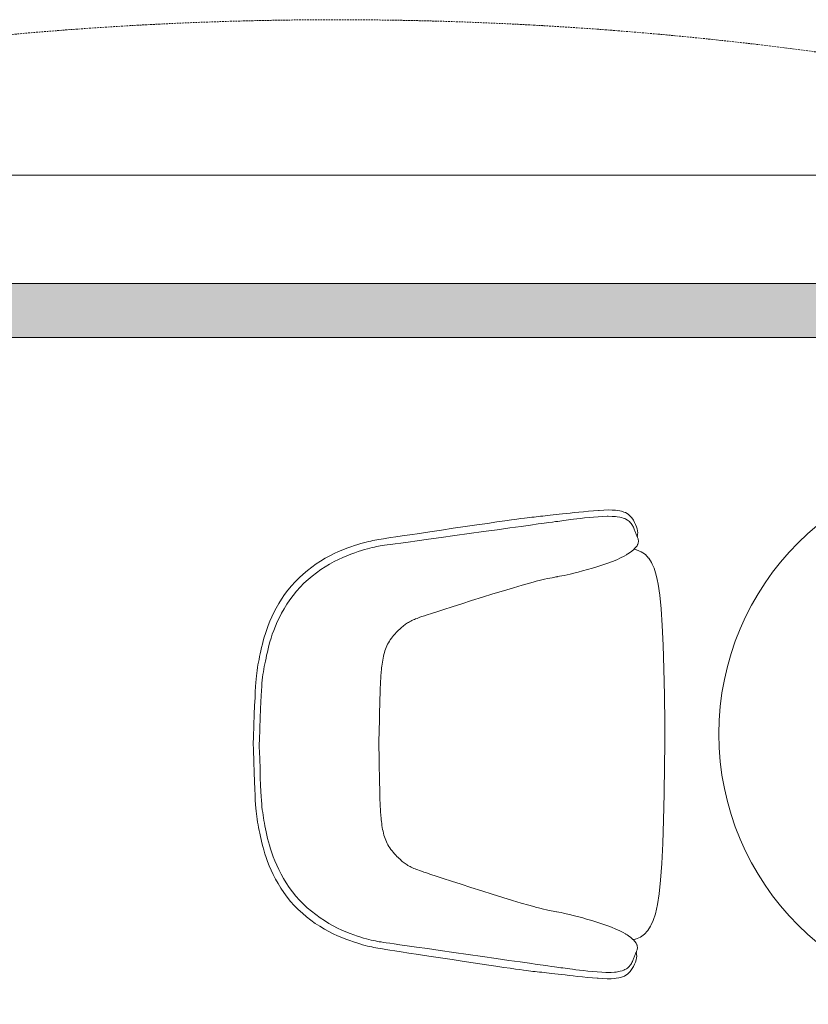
# Model space of a CAD drawing. Header units: millimetres. Extents: x -750 to 72845, y -24282 to 18874.
# Tile 89 of 154: x 62453 to 63565, y 17133 to 18521. Entities that reach past the tile are written whole.
import ezdxf

# ---------------------------------------------------------------- set-up
doc = ezdxf.new("R2010")
doc.units = ezdxf.units.MM
doc.header["$MEASUREMENT"] = 0
doc.linetypes.add('HIDDENX2', pattern=[0.75, 0.5, -0.25])
doc.layers.add('IRISH HOUSE_HYD AIRPORT_DRAINAGE LAYOUT 1$0$GREY SCALE', color=8, linetype='Continuous')
for name, color, linetype, lineweight in [('IRISH HOUSE_HYD AIRPORT_DRAINAGE LAYOUT 1$0$GREYSCALE', 8, 'Continuous', 0), ('M-MEP-ELLG-CABLE', 146, 'HIDDENX2', 20), ('M-MEP-ELPR-EQUIP', 6, 'Continuous', 20)]:
    doc.layers.add(name, color=color, linetype=linetype, lineweight=lineweight)

# ---------------------------------------------------------------- blocks, each defined once
blk = doc.blocks.new('IRISH HOUSE_HYD AIRPORT_DRAINAGE LAYOUT 1$0$FLOOR PLAN')
at = {"layer": 'IRISH HOUSE_HYD AIRPORT_DRAINAGE LAYOUT 1$0$GREYSCALE', "lineweight": 0, "ltscale": 0.25}
h = blk.add_hatch(color=8, dxfattribs=at)
h.dxf.hatch_style = 1
h.paths.add_polyline_path([(6935.6, 18149.4), (21163.6, 18149.4), (21163.6, 18073.2), (6935.6, 18073.2)])
at = {"layer": 'IRISH HOUSE_HYD AIRPORT_DRAINAGE LAYOUT 1$0$GREYSCALE', "color": 8, "lineweight": 0, "ltscale": 0.2}
blk.add_line((21163.6, 18301.8), (1808.8, 18301.8), dxfattribs=at)
at = {"layer": 'IRISH HOUSE_HYD AIRPORT_DRAINAGE LAYOUT 1$0$GREYSCALE', "color": 8, "lineweight": 0, "ltscale": 0.25}
for p, q in [((21163.6, 18149.4), (1806, 18149.4)), ((6935.6, 18149.4), (21163.6, 18149.4)), ((8543.7, 18149.4), (21163.6, 18149.4)), ((21163.6, 18073.2), (6935.6, 18073.2))]:
    blk.add_line(p, q, dxfattribs=at)
at = {"layer": 'IRISH HOUSE_HYD AIRPORT_DRAINAGE LAYOUT 1$0$GREYSCALE', "color": 8, "lineweight": 0}
for p, q in [((13178.4, 17820.1), (13181.4, 17820.5)), ((13181.4, 17820.5), (13184.4, 17820.8)), ((13184.4, 17820.8), (13187.5, 17821.1)), ((13187.5, 17821.1), (13190.7, 17821.5)), ((13190.7, 17821.5), (13194, 17821.8)), ((13194, 17821.8), (13197.5, 17822.2)), ((13197.5, 17822.2), (13201.2, 17822.6)), ((13201.2, 17822.6), (13205.1, 17823)), ((13205.1, 17823), (13209.3, 17823.5)), ((13209.3, 17823.5), (13213.8, 17824)), ((13213.8, 17824), (13218.5, 17824.5)), ((13218.5, 17824.5), (13223.7, 17825)), ((13223.7, 17825), (13229.2, 17825.6)), ((13229.2, 17825.6), (13235.1, 17826.3)), ((13235.1, 17826.3), (13241.4, 17826.9)), ((13241.4, 17826.9), (13248.1, 17827.6)), ((13248.1, 17827.6), (13255.1, 17828.3)), ((13255.1, 17828.3), (13262.1, 17828.9)), ((13262.1, 17828.9), (13269, 17829.4)), ((13268.9, 17820.5), (13262.3, 17820)), ((13275.3, 17820.9), (13268.9, 17820.5)), ((13269, 17829.4), (13270.1, 17829.5)), ((13270.1, 17829.5), (13276.8, 17829.9)), ((13281.2, 17821.1), (13275.3, 17820.9)), ((13276.8, 17829.9), (13282.9, 17830.1)), ((13282.9, 17821.1), (13281.2, 17821.1)), ((13282.9, 17830.1), (13288.4, 17830)), ((13288.5, 17821), (13282.9, 17821.1)), ((13288.4, 17830), (13293, 17829.7)), ((13293.3, 17820.7), (13288.5, 17821)), ((13293, 17829.7), (13295.4, 17829.5)), ((13295.4, 17820.5), (13293.3, 17820.7)), ((13295.4, 17829.5), (13299.3, 17828.8)), ((13299.3, 17819.8), (13295.4, 17820.5)), ((13299.3, 17828.8), (13301.8, 17828.2)), ((13301.8, 17828.2), (13304.7, 17827.2)), ((13304.7, 17827.2), (13307.1, 17826.3)), ((13307.1, 17826.3), (13309.4, 17824.9)), ((13309.4, 17824.9), (13311.4, 17823.7)), ((13311.4, 17823.7), (13313.5, 17821.9)), ((13313.5, 17821.9), (13315.5, 17819.6)), ((13064.5, 17804.2), (13081.3, 17806.6)), ((13081.3, 17806.6), (13097.5, 17809)), ((13097.5, 17809), (13112.6, 17811.2)), ((13112.6, 17811.2), (13126, 17813.2)), ((13126, 17813.2), (13137.2, 17814.8)), ((13137.2, 17814.8), (13146.4, 17816)), ((13160.3, 17807), (13144.4, 17804.8)), ((13146.4, 17816), (13153.9, 17817.1)), ((13153.9, 17817.1), (13159.9, 17817.9)), ((13159.9, 17817.9), (13164.8, 17818.5)), ((13173.4, 17808.8), (13160.3, 17807)), ((13164.8, 17818.5), (13168.8, 17819)), ((13168.8, 17819), (13172.2, 17819.4)), ((13172.2, 17819.4), (13175.3, 17819.8)), ((13184, 17810.3), (13173.4, 17808.8)), ((13175.3, 17819.8), (13178.4, 17820.1)), ((13192.5, 17811.4), (13184, 17810.3)), ((13199.2, 17812.3), (13192.5, 17811.4)), ((13204.4, 17813), (13199.2, 17812.3)), ((13208.5, 17813.6), (13204.4, 17813)), ((13211.9, 17814), (13208.5, 17813.6)), ((13214.8, 17814.4), (13211.9, 17814)), ((13217.6, 17814.8), (13214.8, 17814.4)), ((13220.5, 17815.2), (13217.6, 17814.8)), ((13223.5, 17815.6), (13220.5, 17815.2)), ((13226.7, 17816), (13223.5, 17815.6)), ((13230.2, 17816.5), (13226.7, 17816)), ((13234.1, 17817), (13230.2, 17816.5)), ((13238.6, 17817.6), (13234.1, 17817)), ((13243.7, 17818.1), (13238.6, 17817.6)), ((13249.5, 17818.8), (13243.7, 17818.1)), ((13255.8, 17819.4), (13249.5, 17818.8)), ((13262.3, 17820), (13255.8, 17819.4)), ((13301.4, 17819.4), (13299.3, 17819.8)), ((13303.8, 17818.6), (13301.4, 17819.4)), ((13306.3, 17817.9), (13303.8, 17818.6)), ((13307.9, 17817.1), (13306.3, 17817.9)), ((13310.2, 17815.8), (13307.9, 17817.1)), ((13311.6, 17814.9), (13310.2, 17815.8)), ((13312.9, 17813.8), (13311.6, 17814.9)), ((13313.9, 17812.6), (13312.9, 17813.8)), ((13315.3, 17811.1), (13313.9, 17812.6)), ((13316.2, 17809.8), (13315.3, 17811.1)), ((13315.5, 17819.6), (13317.4, 17816.9)), ((13317, 17808.4), (13316.2, 17809.8)), ((13317.7, 17807.1), (13317, 17808.4)), ((13317.4, 17816.9), (13318.3, 17815.5)), ((13318.3, 17805.7), (13317.7, 17807.1)), ((13318.3, 17815.5), (13320, 17812.6)), ((13320, 17812.6), (13321.5, 17809.5)), ((13321.5, 17809.5), (13322.7, 17806.4)), ((12983.7, 17792.2), (12992.6, 17793.5)), ((12992.6, 17793.5), (13003.5, 17795.2)), ((13003.5, 17795.2), (13016.7, 17797.1)), ((13016.7, 17797.1), (13031.6, 17799.3)), ((13031.6, 17799.3), (13047.8, 17801.7)), ((13066.8, 17794), (13047.4, 17791.3)), ((13047.8, 17801.7), (13064.5, 17804.2)), ((13086.9, 17796.8), (13066.8, 17794)), ((13107, 17799.6), (13086.9, 17796.8)), ((13126.4, 17802.3), (13107, 17799.6)), ((13144.4, 17804.8), (13126.4, 17802.3)), ((13318.9, 17804.3), (13318.3, 17805.7)), ((13319.4, 17803), (13318.9, 17804.3)), ((13319.9, 17801.8), (13319.4, 17803)), ((13320.5, 17800.6), (13319.9, 17801.8)), ((13321, 17799.4), (13320.5, 17800.6)), ((13321.4, 17798.2), (13321, 17799.4)), ((13321.9, 17797), (13321.4, 17798.2)), ((13322.4, 17795.8), (13321.9, 17797)), ((13322.9, 17794.7), (13322.4, 17795.8)), ((13322.7, 17806.4), (13323.7, 17803.4)), ((13323.4, 17793.5), (13322.9, 17794.7)), ((13323.9, 17792.3), (13323.4, 17793.5)), ((13323.9, 17794.3), (13323.5, 17793.3)), ((13323.7, 17803.4), (13324.3, 17800.5)), ((13324.3, 17795.9), (13323.9, 17794.3)), ((13324.3, 17800.5), (13324.5, 17798)), ((13324.5, 17798), (13324.3, 17795.9)), ((12920, 17778.1), (12925.1, 17779.9)), ((12925.1, 17779.9), (12929.9, 17781.4)), ((12929.9, 17781.4), (12934.2, 17782.7)), ((12934.2, 17782.7), (12938.1, 17783.8)), ((12938.1, 17783.8), (12941.8, 17784.7)), ((12941.8, 17784.7), (12945.1, 17785.6)), ((12945.1, 17785.6), (12948.2, 17786.3)), ((12948.2, 17786.3), (12951.2, 17786.9)), ((12951.2, 17786.9), (12954, 17787.4)), ((12954, 17787.4), (12956.8, 17787.9)), ((12958.9, 17778.9), (12956.2, 17778.4)), ((12956.8, 17787.9), (12959.6, 17788.4)), ((12961.7, 17779.4), (12958.9, 17778.9)), ((12959.6, 17788.4), (12962.7, 17789)), ((12964.4, 17779.8), (12961.7, 17779.4)), ((12962.7, 17789), (12966.3, 17789.6)), ((12967.5, 17780.3), (12964.4, 17779.8)), ((12966.3, 17789.6), (12970.9, 17790.3)), ((12971.3, 17780.8), (12967.5, 17780.3)), ((12970.9, 17790.3), (12976.5, 17791.1)), ((12976.2, 17781.5), (12971.3, 17780.8)), ((12982.6, 17782.3), (12976.2, 17781.5)), ((12976.5, 17791.1), (12983.7, 17792.2)), ((12990.7, 17783.5), (12982.6, 17782.3)), ((13001, 17784.9), (12990.7, 17783.5)), ((13013.8, 17786.6), (13001, 17784.9)), ((13029.6, 17788.8), (13013.8, 17786.6)), ((13047.4, 17791.3), (13029.6, 17788.8)), ((13321.8, 17777.4), (13323.5, 17779.7)), ((13323.5, 17779.7), (13323.9, 17780.6)), ((13324.3, 17791.1), (13323.9, 17792.3)), ((13323.9, 17780.6), (13324.2, 17781.2)), ((13324.2, 17781.2), (13324.5, 17781.8)), ((13324.9, 17789.2), (13324.3, 17791.1)), ((13324.5, 17781.8), (13324.9, 17782.8)), ((13325.2, 17788.1), (13324.9, 17789.2)), ((13324.9, 17782.8), (13325.1, 17783.8)), ((13325.1, 17783.8), (13325.4, 17785.8)), ((13325.4, 17786.9), (13325.2, 17788.1)), ((13325.4, 17785.8), (13325.4, 17786.9)), ((12884, 17761.9), (12890.4, 17765.4)), ((12890.4, 17765.4), (12896.6, 17768.5)), ((12896.6, 17768.5), (12902.8, 17771.3)), ((12902.8, 17771.3), (12908.8, 17773.9)), ((12914.6, 17765.6), (12908.7, 17763.1)), ((12908.8, 17773.9), (12914.5, 17776.1)), ((12914.5, 17776.1), (12920, 17778.1)), ((12920.2, 17767.8), (12914.6, 17765.6)), ((12925.6, 17769.8), (12920.2, 17767.8)), ((12930.6, 17771.5), (12925.6, 17769.8)), ((12935.3, 17773), (12930.6, 17771.5)), ((12939.5, 17774.3), (12935.3, 17773)), ((12943.4, 17775.4), (12939.5, 17774.3)), ((12946.9, 17776.4), (12943.4, 17775.4)), ((12950.2, 17777.1), (12946.9, 17776.4)), ((12953.3, 17777.8), (12950.2, 17777.1)), ((12956.2, 17778.4), (12953.3, 17777.8)), ((13300.3, 17762.4), (13305.3, 17765)), ((13305.3, 17765), (13308.4, 17766.8)), ((13308.4, 17766.8), (13309, 17767.2)), ((13309, 17767.2), (13309.7, 17767.6)), ((13309.7, 17767.6), (13310.7, 17768.2)), ((13310.7, 17768.2), (13312.9, 17769.6)), ((13312.9, 17769.6), (13316.2, 17772)), ((13316.2, 17772), (13318.9, 17774.4)), ((13318.9, 17774.4), (13319.6, 17775.1)), ((13319.2, 17774.7), (13322.1, 17774.1)), ((13319.6, 17775.1), (13321.8, 17777.4)), ((13322.1, 17774.1), (13322.5, 17774)), ((13322.5, 17774), (13329.5, 17771.2)), ((13329.5, 17771.2), (13331.7, 17769.7)), ((13331.7, 17769.7), (13335.2, 17767.2)), ((13335.2, 17767.2), (13339.5, 17762.3)), ((12865, 17749.5), (12871.3, 17754)), ((12871.3, 17754), (12877.6, 17758.1)), ((12877.6, 17758.1), (12884, 17761.9)), ((12890.3, 17753.8), (12884.1, 17750.1)), ((12896.5, 17757.3), (12890.3, 17753.8)), ((12902.7, 17760.3), (12896.5, 17757.3)), ((12908.7, 17763.1), (12902.7, 17760.3)), ((13268, 17750.2), (13275.2, 17752.5)), ((13275.2, 17752.5), (13282.2, 17754.9)), ((13282.2, 17754.9), (13288.8, 17757.4)), ((13288.8, 17757.4), (13294.8, 17759.9)), ((13294.8, 17759.9), (13300.3, 17762.4)), ((13339.5, 17762.3), (13339.9, 17761.9)), ((13339.9, 17761.9), (13343.8, 17755.9)), ((13343.8, 17755.9), (13344.7, 17753.8)), ((13344.7, 17753.8), (13347.5, 17747.8)), ((12847.1, 17734.4), (12852.9, 17739.7)), ((12852.9, 17739.7), (12858.9, 17744.8)), ((12858.9, 17744.8), (12865, 17749.5)), ((12871.7, 17741.6), (12865.7, 17736.9)), ((12877.9, 17746), (12871.7, 17741.6)), ((12884.1, 17750.1), (12877.9, 17746)), ((13214.4, 17736.6), (13217.5, 17737.2)), ((13217.5, 17737.2), (13220.9, 17737.9)), ((13220.9, 17737.9), (13224.9, 17738.8)), ((13224.9, 17738.8), (13229.3, 17739.8)), ((13229.3, 17739.8), (13234.4, 17741)), ((13234.4, 17741), (13240.3, 17742.5)), ((13240.3, 17742.5), (13246.7, 17744.2)), ((13246.7, 17744.2), (13253.6, 17746)), ((13253.6, 17746), (13260.8, 17748.1)), ((13260.8, 17748.1), (13268, 17750.2)), ((13347.5, 17747.8), (13350.5, 17738.1)), ((13350.5, 17738.1), (13351.9, 17731.9)), ((12836.3, 17723.1), (12841.5, 17728.9)), ((12841.5, 17728.9), (12847.1, 17734.4)), ((12854.1, 17726.7), (12848.7, 17721.2)), ((12859.8, 17732), (12854.1, 17726.7)), ((12865.7, 17736.9), (12859.8, 17732)), ((13149.2, 17720.4), (13161.5, 17724)), ((13161.5, 17724), (13172, 17726.9)), ((13172, 17726.9), (13180.5, 17729.2)), ((13180.5, 17729.2), (13181.4, 17729.5)), ((13181.4, 17729.5), (13187.4, 17731)), ((13187.4, 17731), (13192.9, 17732.3)), ((13192.9, 17732.3), (13197.2, 17733.3)), ((13197.2, 17733.3), (13200.7, 17734)), ((13200.7, 17734), (13203.7, 17734.6)), ((13203.7, 17734.6), (13206.3, 17735.1)), ((13206.3, 17735.1), (13208.9, 17735.6)), ((13208.9, 17735.6), (13211.3, 17736)), ((13211.3, 17736), (13211.6, 17736.1)), ((13211.6, 17736.1), (13214.4, 17736.6)), ((13351.9, 17731.9), (13353.3, 17725.3)), ((13353.3, 17725.3), (13355.6, 17709.8)), ((12822.5, 17704.5), (12826.8, 17710.8)), ((12826.8, 17710.8), (12831.4, 17717)), ((12831.4, 17717), (12836.3, 17723.1)), ((12838.7, 17709.6), (12834.2, 17703.4)), ((12843.5, 17715.5), (12838.7, 17709.6)), ((12848.7, 17721.2), (12843.5, 17715.5)), ((13105.7, 17707.1), (13120.4, 17711.7)), ((13120.4, 17711.7), (13135.5, 17716.3)), ((13135.5, 17716.3), (13149.2, 17720.4)), ((13355.6, 17709.8), (13357.5, 17690.7)), ((12815, 17691.8), (12818.6, 17698.1)), ((12818.6, 17698.1), (12822.5, 17704.5)), ((12830, 17697.2), (12826.2, 17690.9)), ((12834.2, 17703.4), (12830, 17697.2)), ((13063.1, 17693.6), (13076.6, 17697.9)), ((13076.6, 17697.9), (13090.3, 17702.3)), ((13090.3, 17702.3), (13105.7, 17707.1)), ((12808.7, 17679.2), (12811.7, 17685.4)), ((12811.7, 17685.4), (12815, 17691.8)), ((12822.6, 17684.6), (12819.4, 17678.4)), ((12826.2, 17690.9), (12822.6, 17684.6)), ((13023.9, 17681), (13027.6, 17682.1)), ((13027.6, 17682.1), (13033.7, 17684.1)), ((13033.7, 17684.1), (13041.5, 17686.6)), ((13041.5, 17686.6), (13051.2, 17689.7)), ((13051.2, 17689.7), (13063.1, 17693.6)), ((13357.5, 17690.7), (13359.1, 17667.3)), ((12803.7, 17667.2), (12806, 17673.1)), ((12806, 17673.1), (12808.7, 17679.2)), ((12816.5, 17672.2), (12813.9, 17666.2)), ((12819.4, 17678.4), (12816.5, 17672.2)), ((12994.8, 17667.1), (12996.1, 17668.1)), ((12996.1, 17668.1), (12997.4, 17669)), ((12997.4, 17669), (12998.7, 17669.9)), ((12998.7, 17669.9), (13000.1, 17670.8)), ((13000.1, 17670.8), (13001.5, 17671.6)), ((13001.5, 17671.6), (13003, 17672.5)), ((13003, 17672.5), (13004.6, 17673.3)), ((13004.6, 17673.3), (13006.2, 17674.2)), ((13006.2, 17674.2), (13007.9, 17675)), ((13007.9, 17675), (13009.7, 17675.8)), ((13009.7, 17675.8), (13011.5, 17676.6)), ((13011.5, 17676.6), (13013.4, 17677.3)), ((13013.4, 17677.3), (13015.3, 17678.1)), ((13015.3, 17678.1), (13017.6, 17678.9)), ((13017.6, 17678.9), (13020.4, 17679.8)), ((13020.4, 17679.8), (13023.9, 17681)), ((12798.2, 17650.8), (12799.8, 17656.1)), ((12799.8, 17656.1), (12801.6, 17661.5)), ((12801.6, 17661.5), (12803.7, 17667.2)), ((12809.5, 17654.8), (12807.7, 17649.4)), ((12811.6, 17660.4), (12809.5, 17654.8)), ((12813.9, 17666.2), (12811.6, 17660.4)), ((12980.5, 17653.3), (12982.4, 17655.4)), ((12982.4, 17655.4), (12984.1, 17657.3)), ((12984.1, 17657.3), (12985.9, 17659)), ((12985.9, 17659), (12987.5, 17660.7)), ((12987.5, 17660.7), (12989.2, 17662.2)), ((12989.2, 17662.2), (12990.7, 17663.6)), ((12990.7, 17663.6), (12992.1, 17664.9)), ((12992.1, 17664.9), (12993.4, 17666)), ((12993.4, 17666), (12994.8, 17667.1)), ((13359.1, 17667.3), (13360.4, 17639.3)), ((12794.4, 17636.2), (12795.5, 17640.9)), ((12795.5, 17640.9), (12796.8, 17645.7)), ((12796.8, 17645.7), (12798.2, 17650.8)), ((12806.2, 17644.2), (12804.8, 17639.2)), ((12807.7, 17649.4), (12806.2, 17644.2)), ((12970.9, 17638.5), (12972, 17640.7)), ((12972, 17640.7), (12973.1, 17642.9)), ((12973.1, 17642.9), (12974.5, 17645.2)), ((12974.5, 17645.2), (12975.8, 17647.2)), ((12975.8, 17647.2), (12977.3, 17649.3)), ((12977.3, 17649.3), (12978.9, 17651.3)), ((12978.9, 17651.3), (12980.5, 17653.3)), ((12791.6, 17623.3), (12792.4, 17627.4)), ((12792.4, 17627.4), (12793.4, 17631.7)), ((12793.4, 17631.7), (12794.4, 17636.2)), ((12802.5, 17629.8), (12801.5, 17625.4)), ((12803.6, 17634.4), (12802.5, 17629.8)), ((12804.8, 17639.2), (12803.6, 17634.4)), ((12966.1, 17623.8), (12966.8, 17626.4)), ((12966.8, 17626.4), (12967.4, 17629)), ((12967.4, 17629), (12968.2, 17631.5)), ((12968.2, 17631.5), (12969, 17633.9)), ((12969, 17633.9), (12969.9, 17636.3)), ((12969.9, 17636.3), (12970.9, 17638.5)), ((13360.4, 17639.3), (13361.4, 17606.1)), ((12789.3, 17611.6), (12790, 17615.4)), ((12790, 17615.4), (12790.8, 17619.3)), ((12790.8, 17619.3), (12791.6, 17623.3)), ((12798.9, 17613.2), (12798.2, 17609.3)), ((12799.7, 17617.1), (12798.9, 17613.2)), ((12800.6, 17621.2), (12799.7, 17617.1)), ((12801.5, 17625.4), (12800.6, 17621.2)), ((12963.8, 17610.1), (12964.2, 17612.7)), ((12964.2, 17612.7), (12964.6, 17615.5)), ((12964.6, 17615.5), (12965.1, 17618.3)), ((12965.1, 17618.3), (12965.6, 17621)), ((12965.6, 17621), (12966.1, 17623.8)), ((12787.1, 17596.1), (12787.6, 17600.1)), ((12787.6, 17600.1), (12788.1, 17603.9)), ((12788.1, 17603.9), (12788.7, 17607.8)), ((12788.7, 17607.8), (12789.3, 17611.6)), ((12796.9, 17601.8), (12796.3, 17598)), ((12797.5, 17605.5), (12796.9, 17601.8)), ((12798.2, 17609.3), (12797.5, 17605.5)), ((12962.6, 17597.3), (12962.8, 17599.9)), ((12962.8, 17599.9), (12963, 17602.1)), ((12963, 17602.1), (12963.2, 17604.7)), ((12963.2, 17604.7), (12963.5, 17607.4)), ((12963.5, 17607.4), (12963.8, 17610.1)), ((13361.4, 17606.1), (13362, 17569)), ((12785.9, 17581), (12786.3, 17586.9)), ((12786.3, 17586.9), (12786.7, 17591.8)), ((12786.7, 17591.8), (12787.1, 17596.1)), ((12794.9, 17586.1), (12794.5, 17581.2)), ((12795.4, 17590.3), (12794.9, 17586.1)), ((12795.8, 17594.2), (12795.4, 17590.3)), ((12796.3, 17598), (12795.8, 17594.2)), ((12961.8, 17583.5), (12961.9, 17586.5)), ((12961.9, 17586.5), (12962, 17589.1)), ((12962, 17589.1), (12962.2, 17591.9)), ((12962.2, 17591.9), (12962.4, 17594.6)), ((12962.4, 17594.6), (12962.6, 17597.3)), ((12785.1, 17565.1), (12785.5, 17573.8)), ((12785.5, 17573.8), (12785.9, 17581)), ((12794.1, 17575.4), (12793.7, 17568.3)), ((12794.5, 17581.2), (12794.1, 17575.4)), ((12961.3, 17570.6), (12961.5, 17575.8)), ((12961.5, 17575.8), (12961.6, 17580)), ((12961.6, 17580), (12961.8, 17583.5)), ((12784.6, 17554.6), (12785.1, 17565.1)), ((12793.3, 17559.7), (12792.9, 17549.4)), ((12793.7, 17568.3), (12793.3, 17559.7)), ((12960.9, 17556), (12961.1, 17564.1)), ((12961.1, 17564.1), (12961.3, 17570.6)), ((13362, 17569), (13362.5, 17529.2)), ((12784.1, 17541.9), (12784.6, 17554.6)), ((12792.9, 17549.4), (12792.4, 17536.9)), ((12960.4, 17533.9), (12960.7, 17546.1)), ((12960.7, 17546.1), (12960.9, 17556)), ((12783.5, 17526.8), (12784.1, 17541.9)), ((12792.4, 17536.9), (12791.8, 17522)), ((12960.1, 17519.4), (12960.4, 17533.9)), ((13362.5, 17529.2), (13362.7, 17499.5)), ((12782.9, 17509.6), (12783.5, 17526.8)), ((12791.8, 17522), (12791.2, 17505)), ((12959.7, 17502.7), (12960.1, 17519.4)), ((12782.6, 17500.9), (12782.9, 17509.6)), ((12791.2, 17505), (12791, 17500.9)), ((12959.7, 17500.5), (12959.7, 17502.7)), ((12782.8, 17492.2), (12782.6, 17500.9)), ((12783.4, 17474.9), (12782.8, 17492.2)), ((12791, 17500.9), (12791.1, 17496.7)), ((12791.1, 17496.7), (12791.7, 17479.7)), ((12959.7, 17498.2), (12959.7, 17500.5)), ((12960, 17481.5), (12959.7, 17498.2)), ((13362.7, 17499.5), (13362.4, 17469.8)), ((12783.9, 17459.8), (12783.4, 17474.9)), ((12791.7, 17479.7), (12792.2, 17464.8)), ((12960.2, 17467), (12960, 17481.5)), ((12784.3, 17447.2), (12783.9, 17459.8)), ((12792.2, 17464.8), (12792.6, 17452.3)), ((12960.5, 17454.8), (12960.2, 17467)), ((13362.4, 17469.8), (13361.7, 17430)), ((12784.8, 17436.6), (12784.3, 17447.2)), ((12792.6, 17452.3), (12793, 17442)), ((12960.6, 17444.9), (12960.5, 17454.8)), ((12785.2, 17427.9), (12784.8, 17436.6)), ((12793, 17442), (12793.4, 17433.4)), ((12793.4, 17433.4), (12793.8, 17426.3)), ((12960.8, 17436.8), (12960.6, 17444.9)), ((12961, 17430.3), (12960.8, 17436.8)), ((12785.5, 17420.8), (12785.2, 17427.9)), ((12785.9, 17414.8), (12785.5, 17420.8)), ((12793.8, 17426.3), (12794.2, 17420.5)), ((12794.2, 17420.5), (12794.5, 17415.6)), ((12961.1, 17425.1), (12961, 17430.3)), ((12961.2, 17420.9), (12961.1, 17425.1)), ((12961.4, 17417.4), (12961.2, 17420.9)), ((13361.7, 17430), (13360.8, 17392.9)), ((12786.3, 17409.9), (12785.9, 17414.8)), ((12786.7, 17405.6), (12786.3, 17409.9)), ((12787.1, 17401.7), (12786.7, 17405.6)), ((12794.5, 17415.6), (12794.9, 17411.4)), ((12794.9, 17411.4), (12795.4, 17407.5)), ((12795.4, 17407.5), (12795.9, 17403.7)), ((12961.5, 17414.4), (12961.4, 17417.4)), ((12961.6, 17411.8), (12961.5, 17414.4)), ((12961.8, 17409), (12961.6, 17411.8)), ((12961.9, 17406.3), (12961.8, 17409)), ((12962.1, 17403.6), (12961.9, 17406.3)), ((12787.6, 17397.8), (12787.1, 17401.7)), ((12788.2, 17394), (12787.6, 17397.8)), ((12788.8, 17390.1), (12788.2, 17394)), ((12795.9, 17403.7), (12796.4, 17399.9)), ((12796.4, 17399.9), (12797, 17396.1)), ((12797, 17396.1), (12797.7, 17392.3)), ((12797.7, 17392.3), (12798.4, 17388.5)), ((12962.3, 17401), (12962.1, 17403.6)), ((12962.5, 17398.8), (12962.3, 17401)), ((12962.7, 17396.2), (12962.5, 17398.8)), ((12963, 17393.5), (12962.7, 17396.2)), ((12963.3, 17390.8), (12963, 17393.5)), ((12963.6, 17388.2), (12963.3, 17390.8)), ((13360.8, 17392.9), (13359.7, 17359.7)), ((12789.5, 17386.3), (12788.8, 17390.1)), ((12790.2, 17382.4), (12789.5, 17386.3)), ((12791, 17378.4), (12790.2, 17382.4)), ((12791.8, 17374.3), (12791, 17378.4)), ((12798.4, 17388.5), (12799.1, 17384.6)), ((12799.1, 17384.6), (12800, 17380.5)), ((12800, 17380.5), (12800.9, 17376.3)), ((12964, 17385.4), (12963.6, 17388.2)), ((12964.5, 17382.6), (12964, 17385.4)), ((12965, 17379.9), (12964.5, 17382.6)), ((12965.5, 17377.1), (12965, 17379.9)), ((12966.2, 17374.4), (12965.5, 17377.1)), ((12792.8, 17370), (12791.8, 17374.3)), ((12793.8, 17365.5), (12792.8, 17370)), ((12794.9, 17360.8), (12793.8, 17365.5)), ((12800.9, 17376.3), (12801.9, 17371.8)), ((12801.9, 17371.8), (12802.9, 17367.2)), ((12802.9, 17367.2), (12804.1, 17362.4)), ((12966.8, 17371.8), (12966.2, 17374.4)), ((12967.6, 17369.3), (12966.8, 17371.8)), ((12968.4, 17366.9), (12967.6, 17369.3)), ((12969.3, 17364.6), (12968.4, 17366.9)), ((12970.3, 17362.3), (12969.3, 17364.6)), ((12796.1, 17355.9), (12794.9, 17360.8)), ((12797.5, 17350.9), (12796.1, 17355.9)), ((12799, 17345.6), (12797.5, 17350.9)), ((12804.1, 17362.4), (12805.5, 17357.4)), ((12805.5, 17357.4), (12807, 17352.2)), ((12807, 17352.2), (12808.8, 17346.8)), ((12971.3, 17360.1), (12970.3, 17362.3)), ((12972.4, 17358), (12971.3, 17360.1)), ((12973.8, 17355.7), (12972.4, 17358)), ((12975.1, 17353.6), (12973.8, 17355.7)), ((12976.6, 17351.6), (12975.1, 17353.6)), ((12978.2, 17349.5), (12976.6, 17351.6)), ((12979.8, 17347.5), (12978.2, 17349.5)), ((13359.7, 17359.7), (13358.3, 17331.7)), ((12800.8, 17340.1), (12799, 17345.6)), ((12802.9, 17334.4), (12800.8, 17340.1)), ((12808.8, 17346.8), (12810.8, 17341.2)), ((12810.8, 17341.2), (12813.1, 17335.4)), ((12813.1, 17335.4), (12815.7, 17329.4)), ((12981.6, 17345.4), (12979.8, 17347.5)), ((12983.4, 17343.5), (12981.6, 17345.4)), ((12985.1, 17341.8), (12983.4, 17343.5)), ((12986.8, 17340.1), (12985.1, 17341.8)), ((12988.4, 17338.6), (12986.8, 17340.1)), ((12989.9, 17337.2), (12988.4, 17338.6)), ((12991.3, 17335.9), (12989.9, 17337.2)), ((12992.7, 17334.7), (12991.3, 17335.9)), ((12994, 17333.7), (12992.7, 17334.7)), ((12805.2, 17328.6), (12802.9, 17334.4)), ((12807.8, 17322.5), (12805.2, 17328.6)), ((12810.8, 17316.2), (12807.8, 17322.5)), ((12815.7, 17329.4), (12818.6, 17323.2)), ((12818.6, 17323.2), (12821.8, 17316.9)), ((12995.3, 17332.7), (12994, 17333.7)), ((12996.6, 17331.7), (12995.3, 17332.7)), ((12997.9, 17330.8), (12996.6, 17331.7)), ((12999.3, 17329.9), (12997.9, 17330.8)), ((13000.7, 17329.1), (12999.3, 17329.9)), ((13002.2, 17328.2), (13000.7, 17329.1)), ((13003.8, 17327.4), (13002.2, 17328.2)), ((13005.4, 17326.5), (13003.8, 17327.4)), ((13007.1, 17325.7), (13005.4, 17326.5)), ((13008.8, 17324.9), (13007.1, 17325.7)), ((13010.7, 17324.1), (13008.8, 17324.9)), ((13012.5, 17323.3), (13010.7, 17324.1)), ((13014.5, 17322.6), (13012.5, 17323.3)), ((13016.7, 17321.8), (13014.5, 17322.6)), ((13019.5, 17320.8), (13016.7, 17321.8)), ((13358.3, 17331.7), (13356.6, 17308.4)), ((12814.1, 17309.8), (12810.8, 17316.2)), ((12817.6, 17303.4), (12814.1, 17309.8)), ((12821.8, 17316.9), (12825.3, 17310.6)), ((12825.3, 17310.6), (12829.1, 17304.3)), ((13023, 17319.6), (13019.5, 17320.8)), ((13026.7, 17318.4), (13023, 17319.6)), ((13032.8, 17316.4), (13026.7, 17318.4)), ((13040.6, 17313.9), (13032.8, 17316.4)), ((13050.3, 17310.7), (13040.6, 17313.9)), ((13062.2, 17306.8), (13050.3, 17310.7)), ((13356.6, 17308.4), (13354.6, 17289.2)), ((12821.5, 17297), (12817.6, 17303.4)), ((12825.8, 17290.7), (12821.5, 17297)), ((12829.1, 17304.3), (12833.3, 17298.1)), ((12833.3, 17298.1), (12837.7, 17291.9)), ((13075.7, 17302.4), (13062.2, 17306.8)), ((13089.4, 17298), (13075.7, 17302.4)), ((13104.7, 17293.1), (13089.4, 17298)), ((13119.4, 17288.4), (13104.7, 17293.1)), ((12830.3, 17284.5), (12825.8, 17290.7)), ((12835.2, 17278.4), (12830.3, 17284.5)), ((12837.7, 17291.9), (12842.5, 17285.9)), ((12842.5, 17285.9), (12847.6, 17280.2)), ((12847.6, 17280.2), (12853.1, 17274.7)), ((13134.5, 17283.7), (13119.4, 17288.4)), ((13148.1, 17279.6), (13134.5, 17283.7)), ((13160.4, 17276), (13148.1, 17279.6)), ((13354.6, 17289.2), (13352.2, 17273.8)), ((12840.5, 17272.6), (12835.2, 17278.4)), ((12846, 17267), (12840.5, 17272.6)), ((12851.8, 17261.7), (12846, 17267)), ((12853.1, 17274.7), (12858.7, 17269.4)), ((12858.7, 17269.4), (12864.6, 17264.4)), ((13170.9, 17273), (13160.4, 17276)), ((13179.4, 17270.6), (13170.9, 17273)), ((13180.3, 17270.4), (13179.4, 17270.6)), ((13186.3, 17268.8), (13180.3, 17270.4)), ((13191.8, 17267.5), (13186.3, 17268.8)), ((13196.1, 17266.5), (13191.8, 17267.5)), ((13199.6, 17265.7), (13196.1, 17266.5)), ((13202.5, 17265.1), (13199.6, 17265.7)), ((13350.8, 17267.2), (13349.4, 17261)), ((13352.2, 17273.8), (13350.8, 17267.2)), ((12857.7, 17256.6), (12851.8, 17261.7)), ((12863.9, 17251.8), (12857.7, 17256.6)), ((12870.1, 17247.4), (12863.9, 17251.8)), ((12864.6, 17264.4), (12870.6, 17259.7)), ((12870.6, 17259.7), (12876.7, 17255.3)), ((12876.7, 17255.3), (12882.9, 17251.2)), ((13205.2, 17264.7), (13202.5, 17265.1)), ((13207.7, 17264.2), (13205.2, 17264.7)), ((13210.1, 17263.7), (13207.7, 17264.2)), ((13210.5, 17263.7), (13210.1, 17263.7)), ((13213.3, 17263.1), (13210.5, 17263.7)), ((13216.4, 17262.5), (13213.3, 17263.1)), ((13219.8, 17261.8), (13216.4, 17262.5)), ((13223.7, 17260.9), (13219.8, 17261.8)), ((13228.2, 17259.8), (13223.7, 17260.9)), ((13233.3, 17258.6), (13228.2, 17259.8)), ((13239.1, 17257.1), (13233.3, 17258.6)), ((13245.6, 17255.4), (13239.1, 17257.1)), ((13252.4, 17253.5), (13245.6, 17255.4)), ((13259.6, 17251.4), (13252.4, 17253.5)), ((13349.4, 17261), (13346.3, 17251.2)), ((12876.4, 17243.2), (12870.1, 17247.4)), ((12882.8, 17239.3), (12876.4, 17243.2)), ((12889.1, 17235.9), (12882.8, 17239.3)), ((12882.9, 17251.2), (12889.1, 17247.4)), ((12889.1, 17247.4), (12895.3, 17243.9)), ((12895.3, 17243.9), (12901.5, 17240.8)), ((12901.5, 17240.8), (12907.5, 17238)), ((12907.5, 17238), (12913.3, 17235.5)), ((13266.8, 17249.2), (13259.6, 17251.4)), ((13274, 17246.9), (13266.8, 17249.2)), ((13281, 17244.5), (13274, 17246.9)), ((13287.5, 17242), (13281, 17244.5)), ((13293.6, 17239.4), (13287.5, 17242)), ((13299.1, 17236.9), (13293.6, 17239.4)), ((13342.5, 17243.2), (13338.6, 17237.2)), ((13343.5, 17245.3), (13342.5, 17243.2)), ((13346.3, 17251.2), (13343.5, 17245.3)), ((12895.4, 17232.7), (12889.1, 17235.9)), ((12901.5, 17229.8), (12895.4, 17232.7)), ((12907.5, 17227.3), (12901.5, 17229.8)), ((12913.2, 17225), (12907.5, 17227.3)), ((12918.7, 17223), (12913.2, 17225)), ((12913.3, 17235.5), (12919, 17233.2)), ((12919, 17233.2), (12924.3, 17231.3)), ((12924.3, 17231.3), (12929.4, 17229.5)), ((12929.4, 17229.5), (12934, 17228)), ((12934, 17228), (12938.2, 17226.7)), ((12938.2, 17226.7), (12942.1, 17225.6)), ((12942.1, 17225.6), (12945.6, 17224.6)), ((12945.6, 17224.6), (12948.9, 17223.8)), ((12948.9, 17223.8), (12951.9, 17223.1)), ((13304, 17234.3), (13299.1, 17236.9)), ((13307.1, 17232.5), (13304, 17234.3)), ((13307.7, 17232.1), (13307.1, 17232.5)), ((13308.4, 17231.7), (13307.7, 17232.1)), ((13309.4, 17231.1), (13308.4, 17231.7)), ((13311.6, 17229.6), (13309.4, 17231.1)), ((13314.9, 17227.2), (13311.6, 17229.6)), ((13317.6, 17224.8), (13314.9, 17227.2)), ((13318.3, 17224.1), (13317.6, 17224.8)), ((13320.8, 17225.1), (13317.9, 17224.5)), ((13320.5, 17221.8), (13318.3, 17224.1)), ((13321.2, 17225.2), (13320.8, 17225.1)), ((13328.2, 17227.9), (13321.2, 17225.2)), ((13330.4, 17229.5), (13328.2, 17227.9)), ((13333.9, 17231.9), (13330.4, 17229.5)), ((13338.3, 17236.8), (13333.9, 17231.9)), ((13338.6, 17237.2), (13338.3, 17236.8)), ((12923.8, 17221.2), (12918.7, 17223)), ((12928.6, 17219.7), (12923.8, 17221.2)), ((12932.9, 17218.4), (12928.6, 17219.7)), ((12936.8, 17217.2), (12932.9, 17218.4)), ((12940.4, 17216.2), (12936.8, 17217.2)), ((12943.7, 17215.4), (12940.4, 17216.2)), ((12946.9, 17214.7), (12943.7, 17215.4)), ((12949.8, 17214.1), (12946.9, 17214.7)), ((12952.6, 17213.5), (12949.8, 17214.1)), ((12951.9, 17223.1), (12954.8, 17222.5)), ((12955.4, 17213), (12952.6, 17213.5)), ((12954.8, 17222.5), (12957.6, 17222)), ((12958.2, 17212.5), (12955.4, 17213)), ((12957.6, 17222), (12960.3, 17221.5)), ((12961.3, 17211.9), (12958.2, 17212.5)), ((12960.3, 17221.5), (12963.1, 17221.1)), ((12965, 17211.3), (12961.3, 17211.9)), ((12963.1, 17221.1), (12966.2, 17220.6)), ((12969.5, 17210.6), (12965, 17211.3)), ((12966.2, 17220.6), (12970, 17220)), ((12975.2, 17209.7), (12969.5, 17210.6)), ((12970, 17220), (12974.9, 17219.3)), ((12974.9, 17219.3), (12981.2, 17218.5)), ((12981.2, 17218.5), (12989.4, 17217.3)), ((12989.4, 17217.3), (12999.7, 17215.8)), ((12999.7, 17215.8), (13012.5, 17214)), ((13012.5, 17214), (13028.2, 17211.8)), ((13028.2, 17211.8), (13046.1, 17209.2)), ((13322.1, 17219.5), (13320.5, 17221.8)), ((13322.6, 17218.6), (13322.1, 17219.5)), ((13322.9, 17217.9), (13322.6, 17218.6)), ((13323.1, 17217.3), (13322.9, 17217.9)), ((13322.9, 17208.1), (13323.5, 17209.9)), ((13323.6, 17216.4), (13323.1, 17217.3)), ((13323.5, 17209.9), (13323.8, 17211.1)), ((13323.7, 17215.4), (13323.6, 17216.4)), ((13324, 17213.4), (13323.7, 17215.4)), ((13323.8, 17211.1), (13324, 17212.3)), ((13324, 17212.3), (13324, 17213.4)), ((12982.3, 17208.6), (12975.2, 17209.7)), ((12991.2, 17207.2), (12982.3, 17208.6)), ((13002.1, 17205.5), (12991.2, 17207.2)), ((13015.3, 17203.5), (13002.1, 17205.5)), ((13030.2, 17201.2), (13015.3, 17203.5)), ((13046.3, 17198.8), (13030.2, 17201.2)), ((13046.1, 17209.2), (13065.4, 17206.4)), ((13063.1, 17196.2), (13046.3, 17198.8)), ((13079.8, 17193.7), (13063.1, 17196.2)), ((13065.4, 17206.4), (13085.4, 17203.5)), ((13085.4, 17203.5), (13105.5, 17200.6)), ((13105.5, 17200.6), (13125, 17197.8)), ((13125, 17197.8), (13143, 17195.2)), ((13317.4, 17194.9), (13318, 17196.2)), ((13318, 17196.2), (13318.5, 17197.4)), ((13318.5, 17197.4), (13319, 17198.6)), ((13319, 17198.6), (13319.5, 17199.8)), ((13319.5, 17199.8), (13320, 17201)), ((13320, 17201), (13320.5, 17202.2)), ((13320.5, 17202.2), (13321, 17203.3)), ((13321, 17203.3), (13321.5, 17204.5)), ((13321.5, 17204.5), (13322, 17205.7)), ((13322, 17205.7), (13322.5, 17206.9)), ((13322.1, 17205.9), (13322.5, 17204.8)), ((13322.8, 17198.6), (13322.2, 17195.8)), ((13322.5, 17206.9), (13322.9, 17208.1)), ((13322.5, 17204.8), (13322.9, 17203.3)), ((13323.1, 17201.2), (13322.8, 17198.6)), ((13322.9, 17203.3), (13323.1, 17201.2)), ((13096, 17191.2), (13079.8, 17193.7)), ((13111.1, 17189), (13096, 17191.2)), ((13124.5, 17187), (13111.1, 17189)), ((13135.7, 17185.3), (13124.5, 17187)), ((13144.9, 17184), (13135.7, 17185.3)), ((13143, 17195.2), (13158.9, 17192.9)), ((13152.4, 17182.9), (13144.9, 17184)), ((13158.4, 17182.1), (13152.4, 17182.9)), ((13163.3, 17181.4), (13158.4, 17182.1)), ((13158.9, 17192.9), (13172, 17191.1)), ((13172, 17191.1), (13182.6, 17189.6)), ((13182.6, 17189.6), (13191, 17188.4)), ((13191, 17188.4), (13197.7, 17187.5)), ((13197.7, 17187.5), (13202.9, 17186.7)), ((13202.9, 17186.7), (13207, 17186.2)), ((13207, 17186.2), (13210.4, 17185.7)), ((13210.4, 17185.7), (13213.3, 17185.3)), ((13213.3, 17185.3), (13216.1, 17184.9)), ((13216.1, 17184.9), (13219, 17184.5)), ((13219, 17184.5), (13222, 17184.1)), ((13222, 17184.1), (13225.1, 17183.6)), ((13225.1, 17183.6), (13228.7, 17183.1)), ((13228.7, 17183.1), (13232.6, 17182.6)), ((13232.6, 17182.6), (13237.1, 17182)), ((13237.1, 17182), (13242.2, 17181.4)), ((13304.8, 17181.4), (13306.4, 17182.1)), ((13306.4, 17182.1), (13308.7, 17183.4)), ((13308.7, 17183.4), (13310.1, 17184.3)), ((13310.1, 17184.3), (13311.4, 17185.4)), ((13311.4, 17185.4), (13312.4, 17186.6)), ((13312.4, 17186.6), (13313.8, 17188.2)), ((13313.8, 17188.2), (13314.7, 17189.4)), ((13315.9, 17182.3), (13314, 17179.7)), ((13314.7, 17189.4), (13315.5, 17190.8)), ((13315.5, 17190.8), (13316.2, 17192.1)), ((13316.8, 17183.7), (13315.9, 17182.3)), ((13316.2, 17192.1), (13316.9, 17193.5)), ((13318.5, 17186.6), (13316.8, 17183.7)), ((13316.9, 17193.5), (13317.4, 17194.9)), ((13320, 17189.7), (13318.5, 17186.6)), ((13321.3, 17192.8), (13320, 17189.7)), ((13322.2, 17195.8), (13321.3, 17192.8)), ((13167.3, 17180.9), (13163.3, 17181.4)), ((13170.7, 17180.5), (13167.3, 17180.9)), ((13173.8, 17180.1), (13170.7, 17180.5)), ((13176.8, 17179.7), (13173.8, 17180.1)), ((13179.8, 17179.4), (13176.8, 17179.7)), ((13182.9, 17179.1), (13179.8, 17179.4)), ((13186, 17178.7), (13182.9, 17179.1)), ((13189.2, 17178.4), (13186, 17178.7)), ((13192.5, 17178), (13189.2, 17178.4)), ((13195.9, 17177.6), (13192.5, 17178)), ((13199.6, 17177.2), (13195.9, 17177.6)), ((13203.6, 17176.7), (13199.6, 17177.2)), ((13207.7, 17176.2), (13203.6, 17176.7)), ((13212.2, 17175.7), (13207.7, 17176.2)), ((13217, 17175.2), (13212.2, 17175.7)), ((13222.1, 17174.6), (13217, 17175.2)), ((13227.6, 17174), (13222.1, 17174.6)), ((13233.5, 17173.3), (13227.6, 17174)), ((13239.8, 17172.6), (13233.5, 17173.3)), ((13246.6, 17171.9), (13239.8, 17172.6)), ((13242.2, 17181.4), (13248, 17180.7)), ((13253.6, 17171.2), (13246.6, 17171.9)), ((13248, 17180.7), (13254.3, 17180.1)), ((13260.6, 17170.5), (13253.6, 17171.2)), ((13254.3, 17180.1), (13260.8, 17179.4)), ((13267.4, 17170), (13260.6, 17170.5)), ((13260.8, 17179.4), (13267.4, 17178.9)), ((13267.4, 17178.9), (13273.7, 17178.5)), ((13268.5, 17169.9), (13267.4, 17170)), ((13275.2, 17169.5), (13268.5, 17169.9)), ((13273.7, 17178.5), (13279.7, 17178.3)), ((13281.4, 17169.3), (13275.2, 17169.5)), ((13279.7, 17178.3), (13281.4, 17178.3)), ((13281.4, 17178.3), (13287, 17178.3)), ((13286.8, 17169.4), (13281.4, 17169.3)), ((13291.5, 17169.7), (13286.8, 17169.4)), ((13287, 17178.3), (13291.8, 17178.6)), ((13293.9, 17169.9), (13291.5, 17169.7)), ((13291.8, 17178.6), (13293.9, 17178.8)), ((13293.9, 17178.8), (13297.8, 17179.5)), ((13297.7, 17170.5), (13293.9, 17169.9)), ((13300.2, 17171.1), (13297.7, 17170.5)), ((13297.8, 17179.5), (13299.8, 17179.9)), ((13299.8, 17179.9), (13302.3, 17180.6)), ((13303.2, 17172), (13300.2, 17171.1)), ((13302.3, 17180.6), (13304.8, 17181.4)), ((13305.6, 17173), (13303.2, 17172)), ((13307.8, 17174.4), (13305.6, 17173)), ((13309.8, 17175.6), (13307.8, 17174.4)), ((13312, 17177.4), (13309.8, 17175.6)), ((13314, 17179.7), (13312, 17177.4))]:
    blk.add_line(p, q, dxfattribs=at)
at = {"layer": 'IRISH HOUSE_HYD AIRPORT_DRAINAGE LAYOUT 1$0$GREYSCALE', "color": 8, "lineweight": 0, "ltscale": 25}
blk.add_circle((13819.9, 17514.3), 381.1, dxfattribs=at)
blk = doc.blocks.new('IRISH HOUSE_HYD AIRPORT_DRAINAGE LAYOUT 1')
at = {"layer": 'IRISH HOUSE_HYD AIRPORT_DRAINAGE LAYOUT 1$0$GREY SCALE'}
blk.add_blockref('IRISH HOUSE_HYD AIRPORT_DRAINAGE LAYOUT 1$0$FLOOR PLAN', (0, 0), dxfattribs=at)

msp = doc.modelspace()

# ---------------------------------------------------------------- linework, layer by layer
at = {"layer": 'M-MEP-ELLG-CABLE', "color": 1, "ltscale": 5}
msp.add_arc((62900, 13463.6), 5057.5, 73.0648, 106.9352, dxfattribs=at)

# ---------------------------------------------------------------- block references
at = {"layer": 'M-MEP-ELPR-EQUIP'}
msp.add_blockref('IRISH HOUSE_HYD AIRPORT_DRAINAGE LAYOUT 1', (50000, 0), dxfattribs=at)

doc.saveas('drawing.dxf')
